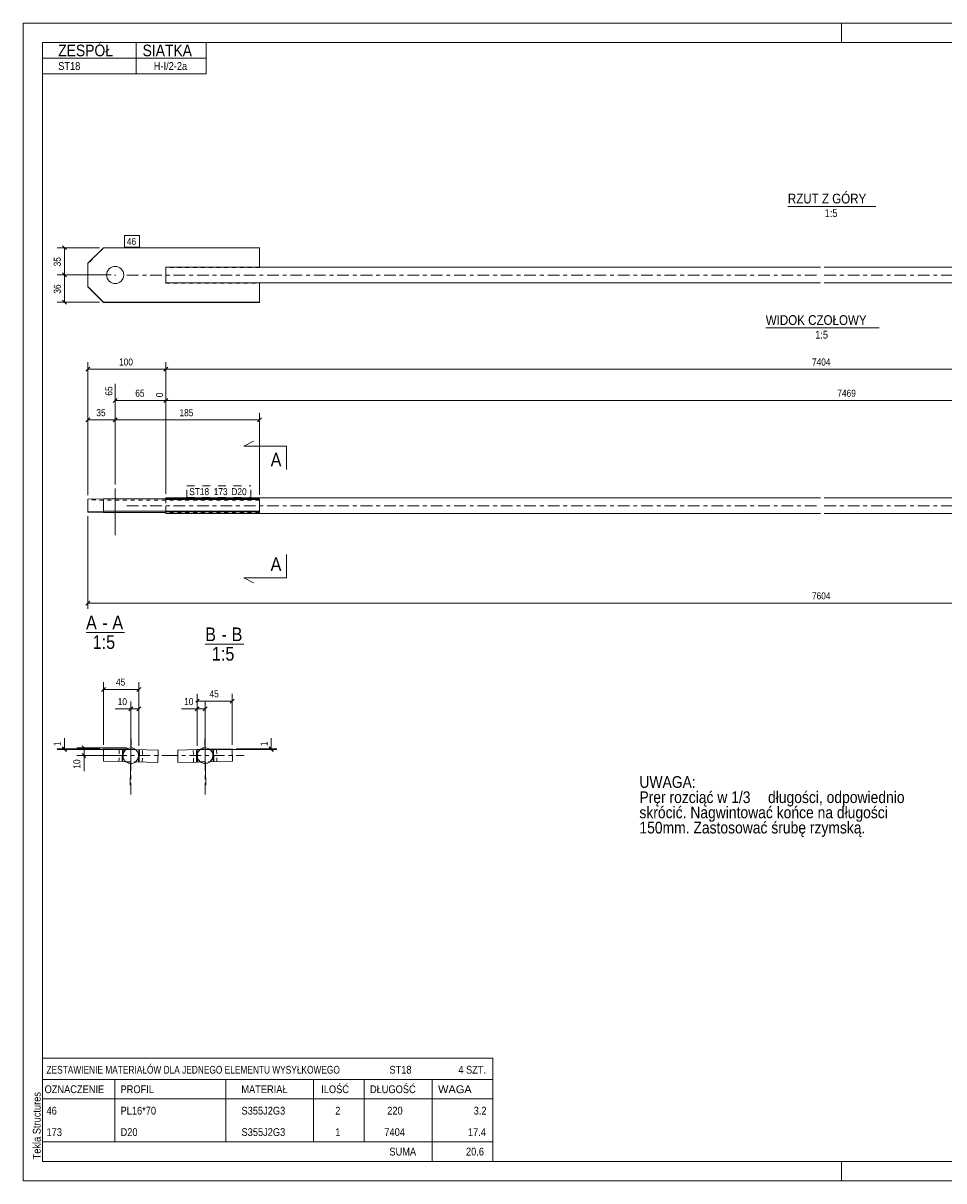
# Model space of a CAD drawing. Header units: millimetres. Extents: x 0 to 420, y 0 to 297.
# Tile 1 of 2: x 0 to 236, y 0 to 297. Entities that reach past the tile are written whole.
import ezdxf

# ---------------------------------------------------------------- set-up
doc = ezdxf.new("R2010")
doc.units = ezdxf.units.MM
for name, pattern in [('XKITLINE00', [0]), ('XKITLINE01', [4, 1, -1, 1, -1]), ('XKITLINE02', [4, 2, -2]), ('XKITLINE03', [6, 3, -1, 1, -1])]:
    doc.linetypes.add(name, pattern=pattern)
for name, color, linetype, lineweight in [('Arkusz rysunku', 3, 'Continuous', 0), ('Element', 2, 'Continuous', 0), ('Inny typ obiektu', 7, 'Continuous', 0), ('Przekrój', 7, 'Continuous', 0), ('Tekst', 7, 'Continuous', 0), ('Wymiar', 4, 'Continuous', 0), ('Znak elementu', 2, 'Continuous', 0), ('Śruba', 3, 'Continuous', 0)]:
    doc.layers.add(name, color=color, linetype=linetype, lineweight=lineweight)
doc.styles.add('ARIAL', font='ARIAL.TTF')

msp = doc.modelspace()

# ---------------------------------------------------------------- linework, layer by layer
at = {"layer": 'Arkusz rysunku', "linetype": 'XKITLINE00', "lineweight": 0}
for p, q in [((420, 297), (0, 297)), ((0, 297), (0, 0)), ((0, 292), (0, 297)), ((5, 297), (0, 297)), ((210, 292), (210, 297)), ((415, 292), (5, 292)), ((5, 292), (5, 5)), ((0, 0), (0, 5)), ((5, 5), (415, 5)), ((210, 0), (210, 5)), ((0, 0), (420, 0))]:
    msp.add_line(p, q, dxfattribs=at)
at = {"layer": 'Element', "linetype": 'XKITLINE00', "lineweight": 0}
for p, q in [((16.62, 235.4), (20.62, 239.4)), ((60.62, 239.4), (20.62, 239.4)), ((60.62, 239.4), (60.62, 234.36)), ((16.62, 229.33), (16.62, 235.4)), ((36.62, 234.4), (60.62, 234.4)), ((36.62, 234.4), (36.62, 233.52)), ((36.62, 234.36), (204.62, 234.36)), ((36.62, 233.52), (36.62, 231.36)), ((205.62, 234.36), (373.62, 234.36)), ((16.62, 229.4), (20.62, 225.41)), ((20.62, 225.33), (16.62, 229.33)), ((36.62, 231.26), (36.62, 231.36)), ((36.62, 230.4), (36.62, 231.26)), ((60.62, 230.4), (36.62, 230.4)), ((60.62, 225.33), (60.62, 230.4)), ((204.62, 230.36), (60.62, 230.36)), ((349.62, 230.36), (205.62, 230.36)), ((20.62, 225.41), (60.62, 225.41)), ((20.62, 225.41), (20.62, 225.33)), ((20.62, 225.33), (60.62, 225.33)), ((16.62, 174.88), (20.62, 174.98)), ((16.62, 171.54), (16.62, 174.88)), ((20.62, 174.98), (60.62, 174.98)), ((20.62, 174.98), (20.62, 171.78)), ((36.62, 175.21), (204.62, 175.21)), ((36.62, 175.21), (36.62, 174.98)), ((60.62, 174.98), (60.62, 171.66)), ((205.62, 175.21), (373.62, 175.21)), ((20.62, 171.78), (16.62, 171.68)), ((16.62, 171.54), (20.62, 171.44)), ((20.62, 171.78), (60.62, 171.78)), ((36.62, 171.44), (20.62, 171.44)), ((36.62, 171.66), (36.62, 171.64)), ((36.62, 171.66), (60.62, 171.66)), ((36.62, 171.21), (36.62, 171.64)), ((36.62, 171.21), (204.62, 171.21)), ((205.62, 171.21), (373.62, 171.21)), ((20.66, 110.86), (20.58, 107.66)), ((20.66, 110.86), (25.66, 110.74)), ((25.66, 110.74), (25.58, 107.54)), ((25.66, 110.74), (26.51, 110.72)), ((34.66, 110.52), (28.78, 110.66)), ((29.66, 110.64), (29.58, 107.44)), ((34.66, 110.52), (34.58, 107.32)), ((39.66, 110.52), (44.65, 110.64)), ((39.66, 110.52), (39.73, 107.32)), ((44.65, 110.64), (45.53, 110.66)), ((44.73, 107.44), (44.65, 110.64)), ((53.65, 110.86), (47.79, 110.72)), ((48.65, 110.74), (48.73, 107.54)), ((53.65, 110.86), (53.73, 107.66)), ((20.58, 107.66), (25.58, 107.54)), ((25.58, 107.54), (26.46, 107.52)), ((34.58, 107.32), (28.73, 107.46)), ((39.73, 107.32), (44.73, 107.44)), ((45.58, 107.46), (44.73, 107.44)), ((53.73, 107.66), (47.85, 107.52))]:
    msp.add_line(p, q, dxfattribs=at)
at = {"layer": 'Element', "linetype": 'XKITLINE01', "lineweight": 0}
for p, q in [((20.62, 239.32), (16.62, 235.32)), ((20.62, 239.4), (20.62, 239.32)), ((20.62, 239.32), (60.62, 239.32)), ((36.62, 234.36), (36.62, 232.36)), ((60.62, 234.32), (36.62, 234.32)), ((36.62, 231.26), (36.62, 233.52)), ((36.62, 230.36), (36.62, 232.36)), ((60.62, 234.36), (60.62, 234.32)), ((60.62, 234.36), (60.62, 234.32)), ((36.62, 230.4), (36.62, 230.33)), ((36.62, 230.33), (36.62, 230.4)), ((60.62, 230.36), (36.62, 230.36)), ((36.62, 230.33), (60.62, 230.33)), ((16.62, 174.74), (16.62, 174.88)), ((20.62, 174.64), (16.62, 174.74)), ((60.62, 174.64), (20.62, 174.64)), ((36.62, 174.98), (36.62, 171.48)), ((60.62, 174.86), (36.62, 174.86)), ((36.62, 174.86), (36.62, 174.76)), ((36.62, 174.86), (36.62, 171.66)), ((36.62, 174.76), (60.62, 174.76)), ((60.62, 174.98), (60.62, 174.86)), ((60.62, 174.76), (60.62, 174.64)), ((16.62, 171.68), (16.62, 171.54)), ((20.62, 171.44), (20.62, 171.78)), ((36.62, 171.78), (36.62, 171.66)), ((36.62, 171.64), (36.62, 171.56)), ((60.62, 171.56), (36.62, 171.56)), ((60.62, 171.44), (36.62, 171.44)), ((60.62, 171.66), (60.62, 171.56)), ((60.62, 171.66), (60.62, 171.44)), ((24.58, 107.56), (24.66, 110.76)), ((26.51, 110.72), (28.78, 110.66)), ((30.58, 107.42), (30.66, 110.62)), ((43.73, 107.42), (43.65, 110.62)), ((47.79, 110.72), (45.53, 110.66)), ((49.73, 107.56), (49.65, 110.76)), ((26.46, 107.52), (28.73, 107.46)), ((45.58, 107.46), (47.85, 107.52))]:
    msp.add_line(p, q, dxfattribs=at)
at = {"layer": 'Element', "linetype": 'XKITLINE03', "lineweight": 0}
for p, q in [((26.62, 232.36), (204.62, 232.36)), ((205.62, 232.36), (383.62, 232.36)), ((26.62, 173.21), (204.62, 173.21)), ((205.62, 173.21), (383.62, 173.21)), ((27.62, 99.09), (27.62, 119.09)), ((46.69, 99.09), (46.69, 119.09)), ((17.62, 109.09), (37.62, 109.09)), ((36.69, 109.09), (56.69, 109.09))]:
    msp.add_line(p, q, dxfattribs=at)
at = {"layer": 'Element', "linetype": 'XKITLINE00', "lineweight": 0}
for centre, start, end in [((27.62, 109.09), 30, 210), ((27.62, 109.09), 30, 210), ((27.62, 109.09), 210, 30), ((27.62, 109.09), 210, 30), ((46.69, 109.09), 30, 210), ((46.69, 109.09), 30, 210), ((46.69, 109.09), 210, 30), ((46.69, 109.09), 210, 30)]:
    msp.add_arc(centre, 2, start, end, dxfattribs=at)
at = {"layer": 'Element', "linetype": 'XKITLINE01', "lineweight": 0}
for centre, start, end in [((27.62, 109.09), 0, 180), ((46.69, 109.09), 150, 330), ((46.69, 109.09), 330, 150), ((27.62, 109.09), 180, 0)]:
    msp.add_arc(centre, 2, start, end, dxfattribs=at)
at = {"layer": 'Inny typ obiektu', "linetype": 'XKITLINE00', "lineweight": 0}
for p, q in [((5, 292), (47, 292)), ((5, 292), (5, 288)), ((29, 288), (29, 292)), ((47, 288), (47, 292)), ((5, 288), (47, 288)), ((5, 288), (5, 284)), ((29, 288), (29, 284)), ((47, 288), (47, 284)), ((5, 284), (47, 284)), ((196.26, 250), (218.86, 250)), ((190.58, 218.83), (219.66, 218.83)), ((16.14, 140.71), (26.02, 140.71)), ((46.73, 137.71), (56.61, 137.71)), ((5, 31.5), (5, 26)), ((5, 31.5), (120.5, 31.5)), ((120.5, 31.5), (120.5, 26)), ((5, 26), (5, 21)), ((5, 26), (120.5, 26)), ((23.5, 26), (23.5, 21)), ((52, 21), (52, 26)), ((74.5, 26), (74.5, 21)), ((87.5, 26), (87.5, 21)), ((105, 26), (105, 21)), ((120.5, 26), (120.5, 21)), ((5, 21), (120.5, 21)), ((5, 21), (5, 15.5)), ((23.5, 21), (23.5, 15.5)), ((52, 15.5), (52, 21)), ((74.5, 21), (74.5, 15.5)), ((87.5, 21), (87.5, 15.5)), ((105, 21), (105, 15.5)), ((120.5, 21), (120.5, 15.5)), ((5, 15.5), (5, 10)), ((23.5, 15.5), (23.5, 10)), ((52, 10), (52, 15.5)), ((74.5, 15.5), (74.5, 10)), ((87.5, 15.5), (87.5, 10)), ((105, 15.5), (105, 10)), ((120.5, 15.5), (120.5, 10)), ((5, 10), (5, 5)), ((5, 10), (120.5, 10)), ((105, 10), (105, 5)), ((120.5, 10), (120.5, 5)), ((5, 5), (120.5, 5))]:
    msp.add_line(p, q, dxfattribs=at)
at = {"layer": 'Przekrój', "linetype": 'XKITLINE00', "lineweight": 0}
for p, q in [((56.62, 188.52), (59.12, 189.77)), ((61.62, 188.52), (56.62, 188.52)), ((67.62, 188.52), (61.62, 188.52)), ((67.62, 188.52), (67.62, 182.52)), ((67.62, 154.7), (67.62, 160.7)), ((56.62, 154.7), (59.12, 153.45)), ((61.62, 154.7), (56.62, 154.7)), ((67.62, 154.7), (61.62, 154.7))]:
    msp.add_line(p, q, dxfattribs=at)
at = {"layer": 'Wymiar', "linetype": 'XKITLINE00', "lineweight": 0}
for p, q in [((19.62, 239.4), (8.76, 239.4)), ((10.11, 239.91), (11.13, 238.89)), ((10.62, 232.47), (10.62, 239.4)), ((22.62, 232.47), (8.76, 232.47)), ((22.62, 232.47), (8.76, 232.47)), ((10.11, 232.98), (11.13, 231.96)), ((10.11, 232.98), (11.13, 231.96)), ((10.62, 225.41), (10.62, 232.47)), ((10.11, 225.91), (11.13, 224.9)), ((19.62, 225.41), (8.76, 225.41)), ((17.13, 208.72), (16.11, 207.7)), ((16.62, 175.88), (16.62, 210.07)), ((16.62, 208.21), (36.62, 208.21)), ((37.13, 208.72), (36.11, 207.7)), ((37.13, 208.72), (36.11, 207.7)), ((36.62, 176.21), (36.62, 210.07)), ((36.62, 176.21), (36.62, 210.07)), ((36.62, 208.21), (373.62, 208.21)), ((23.62, 178.61), (23.62, 204.5)), ((36.62, 176.21), (36.62, 202.36)), ((36.62, 176.21), (36.62, 202.36)), ((24.13, 200.72), (23.11, 199.7)), ((23.62, 200.21), (36.62, 200.21)), ((37.13, 200.72), (36.11, 199.7)), ((37.13, 200.72), (36.11, 199.7)), ((36.62, 200.21), (386.62, 200.21)), ((16.62, 175.88), (16.62, 197.07)), ((23.62, 178.61), (23.62, 197.07)), ((23.62, 178.61), (23.62, 197.07)), ((60.62, 175.98), (60.62, 197.07)), ((17.13, 195.72), (16.11, 194.7)), ((16.62, 195.21), (23.62, 195.21)), ((24.13, 195.72), (23.11, 194.7)), ((24.13, 195.72), (23.11, 194.7)), ((23.62, 195.21), (60.62, 195.21)), ((61.13, 195.72), (60.11, 194.7)), ((16.62, 170.54), (16.62, 146.77)), ((17.13, 148.72), (16.11, 147.7)), ((16.62, 148.21), (393.62, 148.21)), ((20.66, 111.86), (20.66, 127.95)), ((29.66, 111.64), (29.66, 127.95)), ((21.17, 126.6), (20.15, 125.58)), ((20.66, 126.09), (29.66, 126.09)), ((30.17, 126.6), (29.15, 125.58)), ((44.65, 111.64), (44.65, 124.95)), ((53.65, 111.86), (53.65, 124.95)), ((27.62, 112.09), (27.62, 122.95)), ((29.66, 111.64), (29.66, 122.95)), ((45.16, 123.6), (44.34, 122.77)), ((44.65, 123.09), (53.65, 123.09)), ((44.65, 111.64), (44.65, 122.95)), ((46.69, 112.09), (46.69, 122.95)), ((54.16, 123.6), (53.14, 122.58)), ((27.62, 121.09), (23.6, 121.09)), ((27.62, 121.09), (23.6, 121.09)), ((28.13, 121.6), (27.11, 120.58)), ((27.62, 121.09), (29.66, 121.09)), ((30.17, 121.6), (29.15, 120.58)), ((44.65, 121.09), (40.63, 121.09)), ((44.65, 121.09), (40.63, 121.09)), ((45.16, 121.6), (44.15, 120.58)), ((44.65, 121.09), (46.69, 121.09)), ((47.2, 121.6), (46.18, 120.58)), ((10.62, 110.86), (10.62, 113.54)), ((10.62, 110.86), (10.62, 113.54)), ((63.69, 110.86), (63.69, 113.54)), ((63.69, 110.86), (63.69, 113.54)), ((19.66, 110.86), (8.76, 110.86)), ((28.66, 110.64), (8.76, 110.64)), ((10.11, 111.36), (11.13, 110.35)), ((10.11, 111.15), (11.13, 110.13)), ((10.62, 110.64), (10.62, 110.86)), ((26.62, 111.09), (13.76, 111.09)), ((15.11, 111.6), (16.13, 110.58)), ((15.62, 109.09), (15.62, 111.09)), ((45.65, 110.64), (65.13, 110.64)), ((54.65, 110.86), (65.13, 110.86)), ((63.18, 111.37), (64.2, 110.35)), ((63.18, 111.15), (64.2, 110.13)), ((63.69, 110.64), (63.69, 110.86)), ((24.62, 109.09), (13.76, 109.09)), ((15.11, 109.6), (16.13, 108.58)), ((15.62, 109.09), (15.62, 105.07)), ((15.62, 109.09), (15.62, 105.07))]:
    msp.add_line(p, q, dxfattribs=at)
at = {"layer": 'Znak elementu', "linetype": 'XKITLINE00', "lineweight": 0}
for p, q in [((26.02, 242.5), (29.89, 242.5)), ((26.02, 239.5), (26.02, 242.5)), ((29.89, 239.5), (29.89, 242.5)), ((26.02, 239.5), (29.89, 239.5))]:
    msp.add_line(p, q, dxfattribs=at)
at = {"layer": 'Znak elementu', "linetype": 'XKITLINE02', "lineweight": 0}
for p, q in [((42.02, 178.31), (58.45, 178.31)), ((42.02, 175.31), (42.02, 178.31)), ((58.45, 175.31), (58.45, 178.31)), ((42.02, 175.31), (58.45, 175.31))]:
    msp.add_line(p, q, dxfattribs=at)
at = {"layer": 'Śruba', "linetype": 'XKITLINE00', "lineweight": 0}
for p, q in [((23.62, 232.47), (23.62, 232.18)), ((23.62, 177.61), (23.62, 165.61)), ((27.73, 113.49), (27.44, 101.49)), ((46.59, 113.49), (46.87, 101.49)), ((25.46, 110.74), (25.38, 107.54)), ((29.86, 110.64), (29.78, 107.44)), ((44.45, 110.64), (44.53, 107.44)), ((48.85, 110.74), (48.93, 107.54))]:
    msp.add_line(p, q, dxfattribs=at)
msp.add_circle((23.62, 232.4), 2.2, dxfattribs=at)

# ---------------------------------------------------------------- texts
at = {"layer": 'Arkusz rysunku', "style": 'ARIAL', "width": 0.85}
msp.add_text('Tekla Structures', height=2, rotation=90, dxfattribs=at).set_placement((4.5, 5.5))
at = {"layer": 'Inny typ obiektu', "style": 'ARIAL'}
for s, height, width, p in [('ZESPÓŁ', 3, 0.85, (9, 288.5)), ('SIATKA', 3, 0.85, (30.66, 288.5)), ('ST18', 2, 0.85, (9, 285)), ('H-I/2-2a', 2, 0.85, (33.52, 285)), ('RZUT Z GÓRY', 2.5, 0.85, (196.26, 250.75)), ('1:5', 2, 0.85, (205.71, 247.25)), ('WIDOK CZOŁOWY', 2.5, 0.85, (190.58, 219.58)), ('1:5', 2, 0.85, (203.27, 216.08)), ('A', 3.5, 0.85, (16.14, 141.46)), ('-', 3.5, 0.85, (20.3, 141.46)), ('A', 3.5, 0.85, (22.9, 141.46)), ('1:5', 3.5, 0.85, (17.83, 136.46)), ('B', 3.5, 0.85, (46.73, 138.46)), ('-', 3.5, 0.85, (50.9, 138.46)), ('B', 3.5, 0.85, (53.5, 138.46)), ('1:5', 3.5, 0.85, (48.43, 133.46)), ('ZESTAWIENIE MATERIAŁÓW DLA JEDNEGO ELEMENTU WYSYŁKOWEGO', 2, 0.765, (6, 27.5)), ('ST18', 2, 0.85, (94, 27.5)), ('4', 2, 0.85, (111.69, 27.5)), (' SZT.', 2, 0.85, (113, 27.5)), ('OZNACZENIE', 2, 0.85, (5.5, 22.5)), ('PROFIL', 2, 0.85, (25, 22.5)), ('MATERIAŁ', 2, 0.85, (56, 22.5)), ('ILOŚĆ', 2, 0.85, (76.5, 22.5)), ('DŁUGOŚĆ', 2, 0.85, (89, 22.5)), ('WAGA', 2, 1.008832, (106.5, 22.5)), ('46', 2, 0.85, (6, 17)), ('PL16*70', 2, 0.85, (25, 17)), ('S355J2G3', 2, 0.85, (56.04, 17)), ('2', 2, 0.85, (80.09, 17)), ('220', 2, 0.85, (93.44, 17)), ('3.2', 2, 0.85, (115.63, 17)), ('173', 2, 0.85, (6, 11.5)), ('D20', 2, 0.85, (25, 11.5)), ('S355J2G3', 2, 0.85, (56.04, 11.5)), ('1', 2, 0.85, (80.09, 11.5)), ('7404', 2, 0.85, (92.7, 11.5)), ('17.4', 2, 0.85, (114.15, 11.5)), ('SUMA', 2, 0.85, (94, 6.5)), ('20.6', 2, 0.85, (113.65, 6.5))]:
    msp.add_text(s, height=height, dxfattribs=dict(at, width=width)).set_placement(p)
at = {"layer": 'Przekrój', "style": 'ARIAL', "width": 0.85}
for p in [(63.51, 183.27), (63.51, 156.45)]:
    msp.add_text('A', height=3.5, dxfattribs=at).set_placement(p)
at = {"layer": 'Tekst', "style": 'ARIAL', "width": 0.85}
for s, p in [('UWAGA:', (158.16, 100.82)), ('Pręr rozciąć w 1/3', (158.16, 96.92)), (' długości, odpowiednio', (190.17, 96.92)), ('skrócić. Nagwintować końce na długości ', (158.16, 93.02)), ('150mm. Zastosować śrubę rzymską.', (158.16, 89.12))]:
    msp.add_text(s, height=3, dxfattribs=at).set_placement(p)
at = {"layer": 'Wymiar', "style": 'ARIAL', "width": 0.85}
for s, p in [('35', (9.66, 234.6)), ('36', (9.66, 227.6)), ('65', (22.9, 201.43)), ('0', (35.9, 201.03)), ('1', (9.66, 111.53)), ('1', (62.73, 111.53)), ('10', (14.66, 105.74))]:
    msp.add_text(s, height=1.8, rotation=90.0002, dxfattribs=at).set_placement(p)
for s, p in [('100', (24.62, 209.17)), ('7404', (202.45, 209.17)), ('65', (28.78, 201.17)), ('7469', (208.95, 201.17)), ('35', (18.78, 196.17)), ('185', (40.12, 196.17)), ('7604', (202.45, 149.17)), ('45', (23.82, 127.05)), ('45', (47.82, 124.05)), ('10', (24.27, 122.05)), ('10', (41.31, 122.05))]:
    msp.add_text(s, height=1.8, dxfattribs=at).set_placement(p)
at = {"layer": 'Znak elementu', "style": 'ARIAL', "width": 0.85}
for s, p in [('46', (26.62, 240.1)), ('ST18', (42.62, 175.91)), ('173', (48.9, 175.91)), ('D20', (53.44, 175.91))]:
    msp.add_text(s, height=1.8, dxfattribs=at).set_placement(p)

doc.saveas('drawing.dxf')
